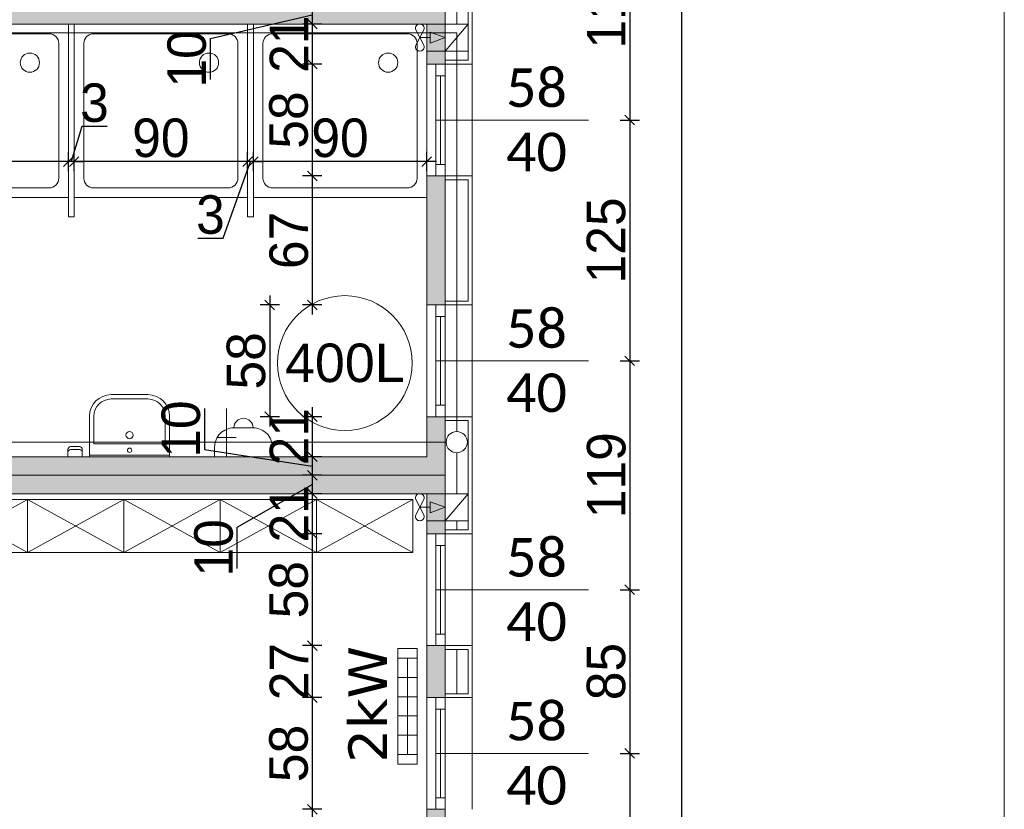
# Model space of a CAD drawing. Header units: millimetres. Extents: x 1962 to 3194, y -795 to -219.
# Tile 155 of 256: x 2525.5 to 2530.61, y -536.13 to -532.03. Entities that reach past the tile are written whole.
import ezdxf

# ---------------------------------------------------------------- set-up
doc = ezdxf.new("R2010")
doc.units = ezdxf.units.MM
doc.layers.get('0').update_dxf_attribs({"lineweight": 5})
doc.layers.get('Defpoints').update_dxf_attribs({"lineweight": 9})
for name, color, linetype, lineweight in [('A_hatch nawierzchnia', 253, 'Continuous', 9), ('A_obiekty kontenery', 152, 'Continuous', 9), ('A_obiekty kontenery elewacja', 62, 'Continuous', 9), ('A_obiekty kontenery izolacja', 213, 'BATTING', 9), ('A_obiekty kontenery opisy', 142, 'Continuous', 9), ('A_wymiary detale', 82, 'Continuous', 9), ('A_wyposażenie armatura sanitarna', 132, 'Continuous', 9), ('A_wyposażenie grzejniki elektr.', 22, 'Continuous', 9), ('A_wyposażenie kanalizacja', 32, 'Continuous', 9), ('A_wyposażenie meble', 123, 'Continuous', 9), ('A_wyposażenie przegrody wew.', 143, 'Continuous', 9), ('A_wyposażenie stolarka', 16, 'Continuous', 9), ('A_wyposażenie wentylacja i klimatyzacja', 95, 'Continuous', 9), ('A_wyposażenie zbiorniki', 77, 'Continuous', 9)]:
    doc.layers.add(name, color=color, linetype=linetype, lineweight=lineweight)
doc.styles.get("Standard").update_dxf_attribs({"font": 'arial.ttf'})
doc.styles.add('wymiary pzt', font='txt')
doc.linetypes.add('BATTING', pattern='A,0.00254,-2.54,[134,ltypeshp.shx,S=2.54,R=0,X=-2.54,Y=0],-5.08,[134,ltypeshp.shx,S=2.54,R=180,X=2.54,Y=0],-2.54', length=10.16254)
doc.dimstyles.new('wymiary detale', dxfattribs={"dimtxt": 0.2, "dimasz": 0.05, "dimexe": 0.05, "dimexo": 0, "dimgap": 0.02, "dimtad": 1, "dimdec": 0, "dimlfac": 100, "dimzin": 0, "dimtxsty": 'wymiary pzt', "dimblk": 'OBLIQUE', "dimcen": 0.1, "dimdle": 0.05, "dimadec": 1, "dimazin": 0, "dimtfac": 1, "dimtmove": 0, "dimatfit": 3, "dimfxl": 0, "dimarcsym": 0})

# ---------------------------------------------------------------- blocks, each defined once
blk = doc.blocks.new('zw$1FD4')
at = {"layer": 'A_wyposażenie stolarka'}
blk.add_line((0.024, 0.06), (0.024, 0.52), dxfattribs=at)
for points in [[(0, 0.58), (0.048, 0.58), (0.048, 0), (0, 0)], [(0, 0.58), (0.048, 0.58), (0.048, 0.52), (0, 0.52)], [(0, 0), (0.048, 0), (0.048, 0.06), (0, 0.06)]]:
    blk.add_lwpolyline(points, close=True, dxfattribs=at)
blk = doc.blocks.new('zw$281D')
at = {"layer": 'A_wyposażenie armatura sanitarna'}
for p, q in [((-0.3203, -0.0375), (-0.3203, 0)), ((-0.3203, 0), (-0.2453, 0)), ((-0.2453, -0.0375), (-0.2453, 0)), ((0.2078, 0), (-0.2078, 0)), ((-0.2078, -0.21), (-0.2078, 0)), ((0.2078, -0.21), (0.2078, 0)), ((-0.3053, -0.0375), (-0.2603, -0.0375)), ((0.2078, -0.0075), (-0.2078, -0.0075)), ((-0.3053, -0.0525), (-0.2603, -0.0525)), ((0.1853, -0.0675), (-0.1853, -0.0675)), ((-0.1853, -0.21), (-0.1853, -0.0675)), ((0.1853, -0.21), (0.1853, -0.0675)), ((0.0953, -0.3), (-0.0953, -0.3)), ((0.0953, -0.3225), (-0.0953, -0.3225))]:
    blk.add_line(p, q, dxfattribs=at)
for centre, radius in [((0, -0.0338), 0.0112), ((0, -0.1125), 0.0188)]:
    blk.add_circle(centre, radius, dxfattribs=at)
for centre, radius, start, end in [((-0.3053, -0.0225), 0.015, 180, 270), ((-0.3053, -0.0375), 0.015, 180, 270), ((-0.2603, -0.0225), 0.015, 270, 0), ((-0.2603, -0.0375), 0.015, 270, 0), ((-0.0953, -0.21), 0.1125, 180, 270), ((-0.0953, -0.21), 0.09, 180, 270), ((0.0953, -0.21), 0.1125, 270, 0), ((0.0953, -0.21), 0.09, 270, 0)]:
    blk.add_arc(centre, radius, start, end, dxfattribs=at)
blk = doc.blocks.new('zw$496D')
at = {"layer": 'A_wyposażenie armatura sanitarna'}
blk.add_lwpolyline([(0, -0.9), (0.9, -0.9), (0.9, 0), (0, 0)], close=True, dxfattribs=at)
blk.add_lwpolyline([(0.1, -0.85), (0.8, -0.85, 0.414214), (0.85, -0.8), (0.85, -0.1, 0.414214), (0.8, -0.05), (0.1, -0.05, 0.414214), (0.05, -0.1), (0.05, -0.8, 0.414214)], format="xyb", close=True, dxfattribs=at)
blk.add_circle((0.2, -0.2), 0.05, dxfattribs=at)
blk = doc.blocks.new('zw$9861')
at = {"layer": 'A_wyposażenie grzejniki elektr.'}
for p, q in [((-0.1, 0.25), (0, 0.25)), ((-0.05, 0.25), (-0.05, -0.25)), ((-0.1, 0.15), (0, 0.15)), ((-0.1, 0.05), (0, 0.05)), ((-0.1, -0.05), (0, -0.05)), ((-0.1, -0.15), (0, -0.15)), ((-0.1, -0.25), (0, -0.25))]:
    blk.add_line(p, q, dxfattribs=at)
blk.add_lwpolyline([(-0.1, -0.3), (0, -0.3), (0, 0.3), (-0.1, 0.3)], close=True, dxfattribs=at)
at = {"layer": 'A_wyposażenie grzejniki elektr.', "insert": (-0.2565, 0.01), "char_height": 0.2, "width": 0.872235, "attachment_point": 5, "rotation": 90, "style": 'wymiary pzt'}
blk.add_mtext('{\\fVerdana|b0|i0|c238|p34;2kW}', dxfattribs=at)
blk = doc.blocks.new('zw$184B')
at = {"layer": 'A_wyposażenie armatura sanitarna'}
blk.add_lwpolyline([(-0.05, -0.15), (0.05, -0.15, 0.414214), (0.15, -0.05), (0.15, 0), (-0.15, 0), (-0.15, -0.05, 0.414214)], format="xyb", close=True, dxfattribs=at)
blk.add_arc((0, -0.15), 0.05, 180, 0, dxfattribs=at)
blk = doc.blocks.new('zw$9365')
at = {"layer": 'A_wyposażenie wentylacja i klimatyzacja'}
h = blk.add_hatch(color=256, dxfattribs=at)
h.dxf.hatch_style = 1
h.paths.add_polyline_path([(0.0187, -0.0417), (0.0187, -0.07), (0.0187, -0.0983), (0.096, -0.07)])
for p, q in [((0.096, 0), (0.096, -0.14)), ((0.216, 0), (0.096, -0.14)), ((-0.036, -0.07), (-0.0566, -0.0305)), ((-0.036, -0.07), (-0.0154, -0.0305)), ((-0.036, -0.07), (-0.0566, -0.1095)), ((-0.036, -0.07), (0.0187, -0.07)), ((-0.036, -0.07), (-0.0154, -0.1095))]:
    blk.add_line(p, q, dxfattribs=at)
blk.add_lwpolyline([(0.216, 0), (0.216, -0.14), (0, -0.14), (0, 0)], close=True, dxfattribs=at)
for points in [[(0.096, -0.07), (0.0187, -0.0417), (0.0187, -0.07)], [(0.096, -0.07), (0.0187, -0.0983), (0.0187, -0.07)]]:
    blk.add_lwpolyline(points, dxfattribs=at)
for centre, radius, start, end in [((-0.036, -0.024), 0.024, 43.8139, 136.1861), ((-0.0389, -0.0212), 0.02, 136.1861, 207.5528), ((-0.0331, -0.0212), 0.02, 332.4472, 43.8139), ((-0.0389, -0.1188), 0.02, 152.4472, 223.8139), ((-0.036, -0.116), 0.024, 223.8139, 316.1861), ((-0.0331, -0.1188), 0.02, 316.1861, 27.5528)]:
    blk.add_arc(centre, radius, start, end, dxfattribs=at)
blk = doc.blocks.new('zw$D077')
at = {"layer": 'A_hatch nawierzchnia'}
blk.add_line((0, 0.275), (-0.5, 0.275), dxfattribs=at)
at = {"layer": 'A_wyposażenie meble'}
for p, q in [((-0.5, 0.275), (0, 0)), ((0, 0.275), (-0.5, 0))]:
    blk.add_line(p, q, dxfattribs=at)
blk.add_lwpolyline([(-0.5, 0), (0, 0), (0, 0.275), (-0.5, 0.275)], close=True, dxfattribs=at)
blk = doc.blocks.new('_Oblique')
at = {"color": 0, "linetype": 'ByBlock', "lineweight": -2}
blk.add_line((-0.5, -0.5), (0.5, 0.5), dxfattribs=at)
blk = doc.blocks.new('*D1332')
at = {"layer": 'A_obiekty kontenery opisy', "color": 0, "lineweight": -2}
for p, q in [((2.7624, 0.1), (2.7624, -27.198)), ((2.6624, 0), (2.8624, 0)), ((2.6624, -27.098), (2.8624, -27.098))]:
    blk.add_line(p, q, dxfattribs=at)
at = {"layer": 'Defpoints', "color": 0}
for p in [(0, 0), (0, -27.098), (2.7624, -27.098)]:
    blk.add_point(p, dxfattribs=at)
at = {"layer": 'A_obiekty kontenery opisy', "color": 0, "lineweight": -2, "xscale": 0.1, "yscale": 0.1, "zscale": 0.1}
for p, rotation in [((2.7624, 0), 90), ((2.7624, -27.098), 270)]:
    blk.add_blockref('_Oblique', p, dxfattribs=dict(at, rotation=rotation))
at = {"layer": 'A_obiekty kontenery opisy', "color": 0, "insert": (2.5183, -13.549), "char_height": 0.4, "attachment_point": 5, "rotation": 90, "style": 'wymiary pzt'}
blk.add_mtext('2710', dxfattribs=at)
blk = doc.blocks.new('*D704')
at = {"layer": 'A_wymiary detale', "color": 0, "lineweight": -2}
for p, q in [((2527.0183, -531.9106), (2527.0183, -532.1066)), ((2527.0683, -531.9606), (2526.9683, -531.9606)), ((2526.4895, -532.1306), (2527.0183, -532.0086)), ((2527.0683, -532.0566), (2526.9683, -532.0566)), ((2526.4895, -532.344), (2526.4895, -532.1306))]:
    blk.add_line(p, q, dxfattribs=at)
at = {"layer": 'Defpoints', "color": 0}
for p in [(2527.7083, -531.9606), (2527.0183, -532.0566), (2527.6123, -532.0566)]:
    blk.add_point(p, dxfattribs=at)
at = {"layer": 'A_wymiary detale', "color": 0, "lineweight": -2, "xscale": 0.05, "yscale": 0.05, "zscale": 0.05}
for p, rotation in [((2527.0183, -531.9606), 90), ((2527.0183, -532.0566), 270)]:
    blk.add_blockref('_Oblique', p, dxfattribs=dict(at, rotation=rotation))
at = {"layer": 'A_wymiary detale', "color": 0, "insert": (2526.3675, -532.2373), "char_height": 0.2, "attachment_point": 5, "rotation": 90, "style": 'wymiary pzt'}
blk.add_mtext('10', dxfattribs=at)
blk = doc.blocks.new('*D705')
at = {"layer": 'A_wymiary detale', "color": 0, "lineweight": -2}
for p, q in [((2527.0183, -532.0066), (2527.0183, -532.3146)), ((2527.0683, -532.0566), (2526.9683, -532.0566)), ((2527.0683, -532.2646), (2526.9683, -532.2646))]:
    blk.add_line(p, q, dxfattribs=at)
at = {"layer": 'Defpoints', "color": 0}
for p in [(2527.6123, -532.0566), (2527.0183, -532.2646), (2527.6123, -532.2646)]:
    blk.add_point(p, dxfattribs=at)
at = {"layer": 'A_wymiary detale', "color": 0, "lineweight": -2, "xscale": 0.05, "yscale": 0.05, "zscale": 0.05}
for p, rotation in [((2527.0183, -532.0566), 90), ((2527.0183, -532.2646), 270)]:
    blk.add_blockref('_Oblique', p, dxfattribs=dict(at, rotation=rotation))
at = {"layer": 'A_wymiary detale', "color": 0, "insert": (2526.8972, -532.1606), "char_height": 0.2, "attachment_point": 5, "rotation": 90, "style": 'wymiary pzt'}
blk.add_mtext('21', dxfattribs=at)
blk = doc.blocks.new('*D706')
at = {"layer": 'A_wymiary detale', "color": 0, "lineweight": -2}
for p, q in [((2527.0183, -532.2146), (2527.0183, -532.8946)), ((2527.0683, -532.2646), (2526.9683, -532.2646)), ((2527.0683, -532.8446), (2526.9683, -532.8446))]:
    blk.add_line(p, q, dxfattribs=at)
at = {"layer": 'Defpoints', "color": 0}
for p in [(2527.6123, -532.2646), (2527.0183, -532.8446), (2527.6123, -532.8446)]:
    blk.add_point(p, dxfattribs=at)
at = {"layer": 'A_wymiary detale', "color": 0, "lineweight": -2, "xscale": 0.05, "yscale": 0.05, "zscale": 0.05}
for p, rotation in [((2527.0183, -532.2646), 90), ((2527.0183, -532.8446), 270)]:
    blk.add_blockref('_Oblique', p, dxfattribs=dict(at, rotation=rotation))
at = {"layer": 'A_wymiary detale', "color": 0, "insert": (2526.8962, -532.5546), "char_height": 0.2, "attachment_point": 5, "rotation": 90, "style": 'wymiary pzt'}
blk.add_mtext('58', dxfattribs=at)
blk = doc.blocks.new('*D707')
at = {"layer": 'A_wymiary detale', "color": 0, "lineweight": -2}
for p, q in [((2527.0183, -532.7946), (2527.0183, -533.5646)), ((2527.0683, -532.8446), (2526.9683, -532.8446)), ((2527.0683, -533.5146), (2526.9683, -533.5146))]:
    blk.add_line(p, q, dxfattribs=at)
at = {"layer": 'Defpoints', "color": 0}
for p in [(2527.6123, -532.8446), (2527.0183, -533.5146), (2527.6123, -533.5146)]:
    blk.add_point(p, dxfattribs=at)
at = {"layer": 'A_wymiary detale', "color": 0, "lineweight": -2, "xscale": 0.05, "yscale": 0.05, "zscale": 0.05}
for p, rotation in [((2527.0183, -532.8446), 90), ((2527.0183, -533.5146), 270)]:
    blk.add_blockref('_Oblique', p, dxfattribs=dict(at, rotation=rotation))
at = {"layer": 'A_wymiary detale', "color": 0, "insert": (2526.8972, -533.1796), "char_height": 0.2, "attachment_point": 5, "rotation": 90, "style": 'wymiary pzt'}
blk.add_mtext('67', dxfattribs=at)
blk = doc.blocks.new('*D708')
at = {"layer": 'A_wymiary detale', "color": 0, "lineweight": -2}
for p, q in [((2526.7974, -533.4646), (2526.7974, -534.1446)), ((2526.8474, -533.5146), (2526.7474, -533.5146)), ((2526.8474, -534.0946), (2526.7474, -534.0946))]:
    blk.add_line(p, q, dxfattribs=at)
at = {"layer": 'Defpoints', "color": 0}
for p in [(2527.6123, -533.5146), (2526.7974, -534.0946), (2527.6123, -534.0946)]:
    blk.add_point(p, dxfattribs=at)
at = {"layer": 'A_wymiary detale', "color": 0, "lineweight": -2, "xscale": 0.05, "yscale": 0.05, "zscale": 0.05}
for p, rotation in [((2526.7974, -533.5146), 90), ((2526.7974, -534.0946), 270)]:
    blk.add_blockref('_Oblique', p, dxfattribs=dict(at, rotation=rotation))
at = {"layer": 'A_wymiary detale', "color": 0, "insert": (2526.6753, -533.8046), "char_height": 0.2, "attachment_point": 5, "rotation": 90, "style": 'wymiary pzt'}
blk.add_mtext('58', dxfattribs=at)
blk = doc.blocks.new('*D709')
at = {"layer": 'A_wymiary detale', "color": 0, "lineweight": -2}
for p, q in [((2527.0183, -534.0446), (2527.0183, -534.3526)), ((2527.0683, -534.0946), (2526.9683, -534.0946)), ((2527.0683, -534.3026), (2526.9683, -534.3026))]:
    blk.add_line(p, q, dxfattribs=at)
at = {"layer": 'Defpoints', "color": 0}
for p in [(2527.6123, -534.0946), (2527.0183, -534.3026), (2527.6123, -534.3026)]:
    blk.add_point(p, dxfattribs=at)
at = {"layer": 'A_wymiary detale', "color": 0, "lineweight": -2, "xscale": 0.05, "yscale": 0.05, "zscale": 0.05}
for p, rotation in [((2527.0183, -534.0946), 90), ((2527.0183, -534.3026), 270)]:
    blk.add_blockref('_Oblique', p, dxfattribs=dict(at, rotation=rotation))
at = {"layer": 'A_wymiary detale', "color": 0, "insert": (2526.8972, -534.1986), "char_height": 0.2, "attachment_point": 5, "rotation": 90, "style": 'wymiary pzt'}
blk.add_mtext('21', dxfattribs=at)
blk = doc.blocks.new('*D710')
at = {"layer": 'A_wymiary detale', "color": 0, "lineweight": -2}
for p, q in [((2526.4591, -534.0521), (2526.4591, -534.2656)), ((2526.4591, -534.2656), (2527.0183, -534.3506)), ((2527.0183, -534.2526), (2527.0183, -534.4486)), ((2527.0683, -534.3026), (2526.9683, -534.3026)), ((2527.0683, -534.3986), (2526.9683, -534.3986))]:
    blk.add_line(p, q, dxfattribs=at)
at = {"layer": 'Defpoints', "color": 0}
for p in [(2527.6123, -534.3026), (2527.0183, -534.3986), (2527.7083, -534.3986)]:
    blk.add_point(p, dxfattribs=at)
at = {"layer": 'A_wymiary detale', "color": 0, "lineweight": -2, "xscale": 0.05, "yscale": 0.05, "zscale": 0.05}
for p, rotation in [((2527.0183, -534.3026), 90), ((2527.0183, -534.3986), 270)]:
    blk.add_blockref('_Oblique', p, dxfattribs=dict(at, rotation=rotation))
at = {"layer": 'A_wymiary detale', "color": 0, "insert": (2526.337, -534.1589), "char_height": 0.2, "attachment_point": 5, "rotation": 90, "style": 'wymiary pzt'}
blk.add_mtext('10', dxfattribs=at)
blk = doc.blocks.new('*D711')
at = {"layer": 'A_wymiary detale', "color": 0, "lineweight": -2}
for p, q in [((2527.0183, -534.3486), (2527.0183, -534.5446)), ((2527.0683, -534.3986), (2526.9683, -534.3986)), ((2526.6289, -534.6685), (2527.0183, -534.4466)), ((2527.0683, -534.4946), (2526.9683, -534.4946)), ((2526.6289, -534.882), (2526.6289, -534.6685))]:
    blk.add_line(p, q, dxfattribs=at)
at = {"layer": 'Defpoints', "color": 0}
for p in [(2527.7083, -534.3986), (2527.0183, -534.4946), (2527.6123, -534.4946)]:
    blk.add_point(p, dxfattribs=at)
at = {"layer": 'A_wymiary detale', "color": 0, "lineweight": -2, "xscale": 0.05, "yscale": 0.05, "zscale": 0.05}
for p, rotation in [((2527.0183, -534.3986), 90), ((2527.0183, -534.4946), 270)]:
    blk.add_blockref('_Oblique', p, dxfattribs=dict(at, rotation=rotation))
at = {"layer": 'A_wymiary detale', "color": 0, "insert": (2526.5069, -534.7753), "char_height": 0.2, "attachment_point": 5, "rotation": 90, "style": 'wymiary pzt'}
blk.add_mtext('10', dxfattribs=at)
blk = doc.blocks.new('*D712')
at = {"layer": 'A_wymiary detale', "color": 0, "lineweight": -2}
for p, q in [((2527.0183, -534.4446), (2527.0183, -534.7526)), ((2527.0683, -534.4946), (2526.9683, -534.4946)), ((2527.0683, -534.7026), (2526.9683, -534.7026))]:
    blk.add_line(p, q, dxfattribs=at)
at = {"layer": 'Defpoints', "color": 0}
for p in [(2527.6123, -534.4946), (2527.0183, -534.7026), (2527.6123, -534.7026)]:
    blk.add_point(p, dxfattribs=at)
at = {"layer": 'A_wymiary detale', "color": 0, "lineweight": -2, "xscale": 0.05, "yscale": 0.05, "zscale": 0.05}
for p, rotation in [((2527.0183, -534.4946), 90), ((2527.0183, -534.7026), 270)]:
    blk.add_blockref('_Oblique', p, dxfattribs=dict(at, rotation=rotation))
at = {"layer": 'A_wymiary detale', "color": 0, "insert": (2526.8972, -534.5986), "char_height": 0.2, "attachment_point": 5, "rotation": 90, "style": 'wymiary pzt'}
blk.add_mtext('21', dxfattribs=at)
blk = doc.blocks.new('*D713')
at = {"layer": 'A_wymiary detale', "color": 0, "lineweight": -2}
for p, q in [((2527.0183, -534.6526), (2527.0183, -535.3326)), ((2527.0683, -534.7026), (2526.9683, -534.7026)), ((2527.0683, -535.2826), (2526.9683, -535.2826))]:
    blk.add_line(p, q, dxfattribs=at)
at = {"layer": 'Defpoints', "color": 0}
for p in [(2527.6123, -534.7026), (2527.0183, -535.2826), (2527.6123, -535.2826)]:
    blk.add_point(p, dxfattribs=at)
at = {"layer": 'A_wymiary detale', "color": 0, "lineweight": -2, "xscale": 0.05, "yscale": 0.05, "zscale": 0.05}
for p, rotation in [((2527.0183, -534.7026), 90), ((2527.0183, -535.2826), 270)]:
    blk.add_blockref('_Oblique', p, dxfattribs=dict(at, rotation=rotation))
at = {"layer": 'A_wymiary detale', "color": 0, "insert": (2526.8962, -534.9926), "char_height": 0.2, "attachment_point": 5, "rotation": 90, "style": 'wymiary pzt'}
blk.add_mtext('58', dxfattribs=at)
blk = doc.blocks.new('*D714')
at = {"layer": 'A_wymiary detale', "color": 0, "lineweight": -2}
for p, q in [((2527.0183, -535.2326), (2527.0183, -535.6026)), ((2527.0683, -535.2826), (2526.9683, -535.2826)), ((2527.0683, -535.5526), (2526.9683, -535.5526))]:
    blk.add_line(p, q, dxfattribs=at)
at = {"layer": 'Defpoints', "color": 0}
for p in [(2527.6123, -535.2826), (2527.0183, -535.5526), (2527.6123, -535.5526)]:
    blk.add_point(p, dxfattribs=at)
at = {"layer": 'A_wymiary detale', "color": 0, "lineweight": -2, "xscale": 0.05, "yscale": 0.05, "zscale": 0.05}
for p, rotation in [((2527.0183, -535.2826), 90), ((2527.0183, -535.5526), 270)]:
    blk.add_blockref('_Oblique', p, dxfattribs=dict(at, rotation=rotation))
at = {"layer": 'A_wymiary detale', "color": 0, "insert": (2526.8972, -535.4176), "char_height": 0.2, "attachment_point": 5, "rotation": 90, "style": 'wymiary pzt'}
blk.add_mtext('27', dxfattribs=at)
blk = doc.blocks.new('*D715')
at = {"layer": 'A_wymiary detale', "color": 0, "lineweight": -2}
for p, q in [((2527.0183, -535.5026), (2527.0183, -536.1826)), ((2527.0683, -535.5526), (2526.9683, -535.5526)), ((2527.0683, -536.1326), (2526.9683, -536.1326))]:
    blk.add_line(p, q, dxfattribs=at)
at = {"layer": 'Defpoints', "color": 0}
for p in [(2527.6123, -535.5526), (2527.0183, -536.1326), (2527.6123, -536.1326)]:
    blk.add_point(p, dxfattribs=at)
at = {"layer": 'A_wymiary detale', "color": 0, "lineweight": -2, "xscale": 0.05, "yscale": 0.05, "zscale": 0.05}
for p, rotation in [((2527.0183, -535.5526), 90), ((2527.0183, -536.1326), 270)]:
    blk.add_blockref('_Oblique', p, dxfattribs=dict(at, rotation=rotation))
at = {"layer": 'A_wymiary detale', "color": 0, "insert": (2526.8962, -535.8426), "char_height": 0.2, "attachment_point": 5, "rotation": 90, "style": 'wymiary pzt'}
blk.add_mtext('58', dxfattribs=at)
blk = doc.blocks.new('*D716')
at = {"layer": 'A_wymiary detale', "color": 0, "lineweight": -2}
for p, q in [((2527.0183, -536.0826), (2527.0183, -536.7906)), ((2527.0683, -536.1326), (2526.9683, -536.1326)), ((2527.0683, -536.7406), (2526.9683, -536.7406))]:
    blk.add_line(p, q, dxfattribs=at)
at = {"layer": 'Defpoints', "color": 0}
for p in [(2527.6123, -536.1326), (2527.0183, -536.7406), (2527.6123, -536.7406)]:
    blk.add_point(p, dxfattribs=at)
at = {"layer": 'A_wymiary detale', "color": 0, "lineweight": -2, "xscale": 0.05, "yscale": 0.05, "zscale": 0.05}
for p, rotation in [((2527.0183, -536.1326), 90), ((2527.0183, -536.7406), 270)]:
    blk.add_blockref('_Oblique', p, dxfattribs=dict(at, rotation=rotation))
at = {"layer": 'A_wymiary detale', "color": 0, "insert": (2526.8972, -536.4366), "char_height": 0.2, "attachment_point": 5, "rotation": 90, "style": 'wymiary pzt'}
blk.add_mtext('61', dxfattribs=at)
blk = doc.blocks.new('*D894')
at = {"layer": 'A_wymiary detale', "color": 0, "lineweight": -2}
for p, q in [((2528.6163, -531.3666), (2528.7163, -531.3666)), ((2528.6663, -531.3166), (2528.6663, -532.6046)), ((2528.6163, -532.5546), (2528.7163, -532.5546))]:
    blk.add_line(p, q, dxfattribs=at)
at = {"layer": 'Defpoints', "color": 0}
for p in [(2527.8483, -531.3666), (2528.4525, -532.5546), (2528.6663, -532.5546)]:
    blk.add_point(p, dxfattribs=at)
at = {"layer": 'A_wymiary detale', "color": 0, "lineweight": -2, "xscale": 0.05, "yscale": 0.05, "zscale": 0.05}
for p, rotation in [((2528.6663, -531.3666), 90), ((2528.6663, -532.5546), 270)]:
    blk.add_blockref('_Oblique', p, dxfattribs=dict(at, rotation=rotation))
at = {"layer": 'A_wymiary detale', "color": 0, "insert": (2528.5453, -531.9606), "char_height": 0.2, "attachment_point": 5, "rotation": 90, "style": 'wymiary pzt'}
blk.add_mtext('119', dxfattribs=at)
blk = doc.blocks.new('*D895')
at = {"layer": 'A_wymiary detale', "color": 0, "lineweight": -2}
for p, q in [((2528.6663, -532.5046), (2528.6663, -533.8546)), ((2528.6163, -532.5546), (2528.7163, -532.5546)), ((2528.6163, -533.8046), (2528.7163, -533.8046))]:
    blk.add_line(p, q, dxfattribs=at)
at = {"layer": 'Defpoints', "color": 0}
for p in [(2528.4525, -532.5546), (2528.4525, -533.8046), (2528.6663, -533.8046)]:
    blk.add_point(p, dxfattribs=at)
at = {"layer": 'A_wymiary detale', "color": 0, "lineweight": -2, "xscale": 0.05, "yscale": 0.05, "zscale": 0.05}
for p, rotation in [((2528.6663, -532.5546), 90), ((2528.6663, -533.8046), 270)]:
    blk.add_blockref('_Oblique', p, dxfattribs=dict(at, rotation=rotation))
at = {"layer": 'A_wymiary detale', "color": 0, "insert": (2528.5443, -533.1796), "char_height": 0.2, "attachment_point": 5, "rotation": 90, "style": 'wymiary pzt'}
blk.add_mtext('125', dxfattribs=at)
blk = doc.blocks.new('*D896')
at = {"layer": 'A_wymiary detale', "color": 0, "lineweight": -2}
for p, q in [((2528.6663, -533.7546), (2528.6663, -535.0426)), ((2528.6163, -533.8046), (2528.7163, -533.8046)), ((2528.6163, -534.9926), (2528.7163, -534.9926))]:
    blk.add_line(p, q, dxfattribs=at)
at = {"layer": 'Defpoints', "color": 0}
for p in [(2528.4525, -533.8046), (2528.4525, -534.9926), (2528.6663, -534.9926)]:
    blk.add_point(p, dxfattribs=at)
at = {"layer": 'A_wymiary detale', "color": 0, "lineweight": -2, "xscale": 0.05, "yscale": 0.05, "zscale": 0.05}
for p, rotation in [((2528.6663, -533.8046), 90), ((2528.6663, -534.9926), 270)]:
    blk.add_blockref('_Oblique', p, dxfattribs=dict(at, rotation=rotation))
at = {"layer": 'A_wymiary detale', "color": 0, "insert": (2528.5453, -534.3986), "char_height": 0.2, "attachment_point": 5, "rotation": 90, "style": 'wymiary pzt'}
blk.add_mtext('119', dxfattribs=at)
blk = doc.blocks.new('*D897')
at = {"layer": 'A_wymiary detale', "color": 0, "lineweight": -2}
for p, q in [((2528.6663, -534.9426), (2528.6663, -535.8926)), ((2528.6163, -534.9926), (2528.7163, -534.9926)), ((2528.6163, -535.8426), (2528.7163, -535.8426))]:
    blk.add_line(p, q, dxfattribs=at)
at = {"layer": 'Defpoints', "color": 0}
for p in [(2528.4525, -534.9926), (2528.4525, -535.8426), (2528.6663, -535.8426)]:
    blk.add_point(p, dxfattribs=at)
at = {"layer": 'A_wymiary detale', "color": 0, "lineweight": -2, "xscale": 0.05, "yscale": 0.05, "zscale": 0.05}
for p, rotation in [((2528.6663, -534.9926), 90), ((2528.6663, -535.8426), 270)]:
    blk.add_blockref('_Oblique', p, dxfattribs=dict(at, rotation=rotation))
at = {"layer": 'A_wymiary detale', "color": 0, "insert": (2528.5443, -535.4176), "char_height": 0.2, "attachment_point": 5, "rotation": 90, "style": 'wymiary pzt'}
blk.add_mtext('85', dxfattribs=at)
blk = doc.blocks.new('*D898')
at = {"layer": 'A_wymiary detale', "color": 0, "lineweight": -2}
for p, q in [((2528.6663, -535.7926), (2528.6663, -540.3186)), ((2528.6163, -535.8426), (2528.7163, -535.8426)), ((2528.6163, -540.2686), (2528.7163, -540.2686))]:
    blk.add_line(p, q, dxfattribs=at)
at = {"layer": 'Defpoints', "color": 0}
for p in [(2528.4525, -535.8426), (2528.4525, -540.2686), (2528.6663, -540.2686)]:
    blk.add_point(p, dxfattribs=at)
at = {"layer": 'A_wymiary detale', "color": 0, "lineweight": -2, "xscale": 0.05, "yscale": 0.05, "zscale": 0.05}
for p, rotation in [((2528.6663, -535.8426), 90), ((2528.6663, -540.2686), 270)]:
    blk.add_blockref('_Oblique', p, dxfattribs=dict(at, rotation=rotation))
at = {"layer": 'A_wymiary detale', "color": 0, "insert": (2528.5443, -538.0556), "char_height": 0.2, "attachment_point": 5, "rotation": 90, "style": 'wymiary pzt'}
blk.add_mtext('443', dxfattribs=at)
blk = doc.blocks.new('*D904')
at = {"layer": 'A_wymiary detale', "color": 0, "lineweight": -2}
for p, q in [((2528.9369, -554.0926), (2528.9369, -526.8946)), ((2528.8869, -526.9446), (2528.9869, -526.9446)), ((2528.8869, -554.0426), (2528.9869, -554.0426))]:
    blk.add_line(p, q, dxfattribs=at)
at = {"layer": 'Defpoints', "color": 0}
for p in [(2527.8483, -526.9446), (2528.9369, -526.9446), (2527.8483, -554.0426)]:
    blk.add_point(p, dxfattribs=at)
at = {"layer": 'A_wymiary detale', "color": 0, "lineweight": -2, "xscale": 0.05, "yscale": 0.05, "zscale": 0.05}
for p, rotation in [((2528.9369, -526.9446), 89.99999999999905), ((2528.9369, -554.0426), 269.999999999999)]:
    blk.add_blockref('_Oblique', p, dxfattribs=dict(at, rotation=rotation))
at = {"layer": 'A_wymiary detale', "color": 0, "insert": (2528.8148, -540.4936), "char_height": 0.2, "attachment_point": 5, "rotation": 90, "style": 'wymiary pzt'}
blk.add_mtext('2710', dxfattribs=at)
blk = doc.blocks.new('*D949')
at = {"layer": 'A_wymiary detale', "color": 0, "lineweight": -2}
for p, q in [((2526.7123, -532.8199), (2526.7123, -532.7199)), ((2527.6123, -532.8199), (2527.6123, -532.7199)), ((2527.6623, -532.7699), (2526.6623, -532.7699))]:
    blk.add_line(p, q, dxfattribs=at)
at = {"layer": 'Defpoints', "color": 0}
for p in [(2526.7123, -532.7699), (2526.7123, -532.9566), (2527.6123, -532.9566)]:
    blk.add_point(p, dxfattribs=at)
at = {"layer": 'A_wymiary detale', "color": 0, "lineweight": -2, "xscale": 0.05, "yscale": 0.05, "zscale": 0.05, "rotation": 180}
blk.add_blockref('_Oblique', (2526.7123, -532.7699), dxfattribs=at)
at = {"layer": 'A_wymiary detale', "color": 0, "lineweight": -2, "xscale": 0.05, "yscale": 0.05, "zscale": 0.05}
blk.add_blockref('_Oblique', (2527.6123, -532.7699), dxfattribs=at)
at = {"layer": 'A_wymiary detale', "color": 0, "insert": (2527.1623, -532.6479), "char_height": 0.2, "attachment_point": 5, "style": 'wymiary pzt'}
blk.add_mtext('90', dxfattribs=at)
blk = doc.blocks.new('*D950')
at = {"layer": 'A_wymiary detale', "color": 0, "lineweight": -2}
for p, q in [((2526.6823, -532.8199), (2526.6823, -532.7199)), ((2526.7123, -532.8199), (2526.7123, -532.7199)), ((2526.5553, -533.1685), (2526.6973, -532.7699)), ((2526.6823, -532.7699), (2526.6323, -532.7699)), ((2526.7123, -532.7699), (2526.6823, -532.7699)), ((2526.7123, -532.7699), (2526.7623, -532.7699)), ((2526.4241, -533.1685), (2526.5553, -533.1685))]:
    blk.add_line(p, q, dxfattribs=at)
at = {"layer": 'Defpoints', "color": 0}
for p in [(2526.6823, -532.7699), (2526.7123, -532.9566), (2526.6823, -533.0566)]:
    blk.add_point(p, dxfattribs=at)
at = {"layer": 'A_wymiary detale', "color": 0, "lineweight": -2, "xscale": 0.05, "yscale": 0.05, "zscale": 0.05}
blk.add_blockref('_Oblique', (2526.6823, -532.7699), dxfattribs=at)
at = {"layer": 'A_wymiary detale', "color": 0, "lineweight": -2, "xscale": 0.05, "yscale": 0.05, "zscale": 0.05, "rotation": 180}
blk.add_blockref('_Oblique', (2526.7123, -532.7699), dxfattribs=at)
at = {"layer": 'A_wymiary detale', "color": 0, "insert": (2526.4897, -533.0465), "char_height": 0.2, "attachment_point": 5, "style": 'wymiary pzt'}
blk.add_mtext('3', dxfattribs=at)
blk = doc.blocks.new('*D951')
at = {"layer": 'A_wymiary detale', "color": 0, "lineweight": -2}
for p, q in [((2525.7823, -532.8199), (2525.7823, -532.7199)), ((2526.6823, -532.8199), (2526.6823, -532.7199)), ((2526.7323, -532.7699), (2525.7323, -532.7699))]:
    blk.add_line(p, q, dxfattribs=at)
at = {"layer": 'Defpoints', "color": 0}
for p in [(2525.7823, -532.7699), (2525.7823, -532.9566), (2526.6823, -533.0566)]:
    blk.add_point(p, dxfattribs=at)
at = {"layer": 'A_wymiary detale', "color": 0, "lineweight": -2, "xscale": 0.05, "yscale": 0.05, "zscale": 0.05, "rotation": 180}
blk.add_blockref('_Oblique', (2525.7823, -532.7699), dxfattribs=at)
at = {"layer": 'A_wymiary detale', "color": 0, "lineweight": -2, "xscale": 0.05, "yscale": 0.05, "zscale": 0.05}
blk.add_blockref('_Oblique', (2526.6823, -532.7699), dxfattribs=at)
at = {"layer": 'A_wymiary detale', "color": 0, "insert": (2526.2323, -532.6479), "char_height": 0.2, "attachment_point": 5, "style": 'wymiary pzt'}
blk.add_mtext('90', dxfattribs=at)
blk = doc.blocks.new('*D952')
at = {"layer": 'A_wymiary detale', "color": 0, "lineweight": -2}
for p, q in [((2525.8219, -532.5879), (2525.7673, -532.7699)), ((2525.9531, -532.5879), (2525.8219, -532.5879)), ((2525.7523, -532.8199), (2525.7523, -532.7199)), ((2525.7823, -532.8199), (2525.7823, -532.7199)), ((2525.7523, -532.7699), (2525.7023, -532.7699)), ((2525.7823, -532.7699), (2525.7523, -532.7699)), ((2525.7823, -532.7699), (2525.8323, -532.7699))]:
    blk.add_line(p, q, dxfattribs=at)
at = {"layer": 'Defpoints', "color": 0}
for p in [(2525.7523, -532.7699), (2525.7523, -532.9566), (2525.7823, -532.9566)]:
    blk.add_point(p, dxfattribs=at)
at = {"layer": 'A_wymiary detale', "color": 0, "lineweight": -2, "xscale": 0.05, "yscale": 0.05, "zscale": 0.05}
blk.add_blockref('_Oblique', (2525.7523, -532.7699), dxfattribs=at)
at = {"layer": 'A_wymiary detale', "color": 0, "lineweight": -2, "xscale": 0.05, "yscale": 0.05, "zscale": 0.05, "rotation": 180}
blk.add_blockref('_Oblique', (2525.7823, -532.7699), dxfattribs=at)
at = {"layer": 'A_wymiary detale', "color": 0, "insert": (2525.8875, -532.4658), "char_height": 0.2, "attachment_point": 5, "style": 'wymiary pzt'}
blk.add_mtext('3', dxfattribs=at)
blk = doc.blocks.new('*D953')
at = {"layer": 'A_wymiary detale', "color": 0, "lineweight": -2}
for p, q in [((2524.8523, -532.8199), (2524.8523, -532.7199)), ((2525.7523, -532.8199), (2525.7523, -532.7199)), ((2525.8023, -532.7699), (2524.8023, -532.7699))]:
    blk.add_line(p, q, dxfattribs=at)
at = {"layer": 'Defpoints', "color": 0}
for p in [(2524.8523, -532.7699), (2524.8523, -532.9566), (2525.7523, -532.9566)]:
    blk.add_point(p, dxfattribs=at)
at = {"layer": 'A_wymiary detale', "color": 0, "lineweight": -2, "xscale": 0.05, "yscale": 0.05, "zscale": 0.05, "rotation": 180}
blk.add_blockref('_Oblique', (2524.8523, -532.7699), dxfattribs=at)
at = {"layer": 'A_wymiary detale', "color": 0, "lineweight": -2, "xscale": 0.05, "yscale": 0.05, "zscale": 0.05}
blk.add_blockref('_Oblique', (2525.7523, -532.7699), dxfattribs=at)
at = {"layer": 'A_wymiary detale', "color": 0, "insert": (2525.3023, -532.6479), "char_height": 0.2, "attachment_point": 5, "style": 'wymiary pzt'}
blk.add_mtext('90', dxfattribs=at)
blk = doc.blocks.new('zw$EC30')
at = {"layer": 'A_hatch nawierzchnia'}
h = blk.add_hatch(color=256, dxfattribs=at)
h.dxf.hatch_style = 1
h.paths.add_polyline_path([(-4.932, -5.112), (-0.236, -5.112), (-0.236, -5.32), (-0.14, -5.32), (-0.14, -5.016), (-4.932, -5.016)])
h = blk.add_hatch(color=256, dxfattribs=at)
h.dxf.hatch_style = 1
h.paths.add_polyline_path([(-0.14, -6.57), (-0.14, -5.9), (-0.236, -5.9), (-0.236, -6.57)])
h = blk.add_hatch(color=256, dxfattribs=at)
h.dxf.hatch_style = 1
h.paths.add_polyline_path([(-4.932, -7.358), (-4.932, -7.454), (-0.14, -7.454), (-0.14, -7.15), (-0.236, -7.15), (-0.236, -7.358)])
h = blk.add_hatch(color=256, dxfattribs=at)
h.dxf.hatch_style = 1
h.paths.add_polyline_path([(-4.932, -7.55), (-0.236, -7.55), (-0.236, -7.758), (-0.14, -7.758), (-0.14, -7.454), (-4.932, -7.454)])
h = blk.add_hatch(color=256, dxfattribs=at)
h.dxf.hatch_style = 1
h.paths.add_polyline_path([(-0.14, -8.608), (-0.14, -8.338), (-0.236, -8.338), (-0.236, -8.608)])
h = blk.add_hatch(color=256, dxfattribs=at)
h.dxf.hatch_style = 1
h.paths.add_polyline_path([(-4.832, -9.796), (-4.832, -9.892), (-3.169, -9.892), (-0.14, -9.892), (-0.14, -9.188), (-0.236, -9.188), (-0.236, -9.796)])
at = {"layer": 'A_obiekty kontenery'}
for p, q in [((-0.236, -5.32), (-0.14, -5.32)), ((0, -5.32), (0, -5.9)), ((-0.236, -5.9), (-0.14, -5.9)), ((-0.236, -6.57), (-0.14, -6.57)), ((0, -7.15), (0, -6.57)), ((-0.236, -7.15), (-0.14, -7.15)), ((-0.236, -7.758), (-0.14, -7.758)), ((0, -7.758), (0, -8.338)), ((-0.236, -8.338), (-0.14, -8.338)), ((-0.236, -8.608), (-0.14, -8.608)), ((0, -9.188), (0, -8.608)), ((-0.236, -9.188), (-0.14, -9.188))]:
    blk.add_line(p, q, dxfattribs=at)
for points in [[(-4.932, -7.454), (-0.14, -7.454), (-0.14, -5.016), (-4.932, -5.016)], [(-4.932, -7.358), (-0.236, -7.358), (-0.236, -5.112), (-4.932, -5.112)], [(-4.832, -9.892), (-0.14, -9.892), (-0.14, -7.454), (-4.932, -7.454)], [(-4.832, -9.796), (-0.236, -9.796), (-0.236, -7.55), (-4.932, -7.55)]]:
    blk.add_lwpolyline(points, dxfattribs=at)
at = {"layer": 'A_obiekty kontenery elewacja'}
for points in [[(-0.14, -5.32), (0, -5.32), (0, -4.712), (-0.14, -4.712)], [(-0.14, -5.3), (-0.02, -5.3), (-0.02, -4.732), (-0.14, -4.732)], [(-0.14, -6.57), (0, -6.57), (0, -5.9), (-0.14, -5.9)], [(-0.14, -6.55), (-0.02, -6.55), (-0.02, -5.92), (-0.14, -5.92)], [(-0.14, -7.758), (0, -7.758), (0, -7.15), (-0.14, -7.15)], [(-0.14, -7.738), (-0.02, -7.738), (-0.02, -7.17), (-0.14, -7.17)], [(-0.14, -8.608), (0, -8.608), (0, -8.338), (-0.14, -8.338)], [(-0.14, -8.588), (-0.02, -8.588), (-0.02, -8.358), (-0.14, -8.358)]]:
    blk.add_lwpolyline(points, dxfattribs=at)
at = {"layer": 'A_obiekty kontenery izolacja', "ltscale": 0.01}
for points in [[(-0.08, -5.112), (-0.08, -4.732)], [(-0.08, -5.3), (-0.08, -5.252)], [(-0.08, -6.55), (-0.08, -5.92)], [(-0.08, -7.227), (-0.08, -7.17)], [(-0.08, -7.55), (-0.08, -7.337)], [(-0.08, -7.738), (-0.08, -7.69)], [(-0.08, -8.588), (-0.08, -8.358)]]:
    blk.add_lwpolyline(points, dxfattribs=at)
at = {"layer": 'A_wyposażenie armatura sanitarna'}
for p, q in [((-1.2746, -7.358), (-1.2746, -7.108)), ((-1.3246, -7.258), (-1.2246, -7.258))]:
    blk.add_line(p, q, dxfattribs=at)
at = {"layer": 'A_wyposażenie kanalizacja'}
blk.add_line((-4.1785, -5.157), (-0.08, -5.157), dxfattribs=at)
for points in [[(-0.08, -7.227), (-0.08, -5.157)], [(-4.1785, -7.282), (-0.135, -7.282)]]:
    blk.add_lwpolyline(points, dxfattribs=at)
blk.add_circle((-0.08, -7.282), 0.055, dxfattribs=at)
at = {"layer": 'A_wyposażenie przegrody wew.'}
for points in [[(-2.066, -6.112), (-2.096, -6.112), (-2.096, -5.112), (-2.066, -5.112)], [(-1.136, -6.112), (-1.166, -6.112), (-1.166, -5.112), (-1.136, -5.112)]]:
    blk.add_lwpolyline(points, close=True, dxfattribs=at)
at = {"layer": 'A_wyposażenie stolarka'}
for p, q in [((-0.188, -5.61), (0.6042, -5.61)), ((-0.188, -6.86), (0.6042, -6.86)), ((-0.188, -8.048), (0.6042, -8.048)), ((-0.188, -8.898), (0.6042, -8.898))]:
    blk.add_line(p, q, dxfattribs=at)
at = {"layer": 'A_wyposażenie zbiorniki'}
blk.add_circle((-0.6611, -6.8716), 0.35, dxfattribs=at)
at = {"layer": 'A_wyposażenie armatura sanitarna', "xscale": -1}
for p in [(-2.096, -5.112), (-1.166, -5.112), (-0.236, -5.112)]:
    blk.add_blockref('zw$496D', p, dxfattribs=at)
at = {"layer": 'A_wyposażenie armatura sanitarna', "xscale": -1, "rotation": 180}
for name, p in [('zw$281D', (-1.7785, -7.358)), ('zw$184B', (-1.1871, -7.358))]:
    blk.add_blockref(name, p, dxfattribs=at)
at = {"layer": 'A_wyposażenie grzejniki elektr.'}
blk.add_blockref('zw$9861', (-0.286, -8.6534), dxfattribs=at)
at = {"layer": 'A_wyposażenie meble', "rotation": 180}
for p in [(-2.8077, -7.5796), (-2.3077, -7.5796), (-1.8077, -7.5796), (-1.3077, -7.5796), (-0.8077, -7.5796)]:
    blk.add_blockref('zw$D077', p, dxfattribs=at)
at = {"layer": 'A_wyposażenie stolarka', "xscale": -1}
for p in [(-0.14, -5.9), (-0.14, -8.338)]:
    blk.add_blockref('zw$1FD4', p, dxfattribs=at)
at = {"layer": 'A_wyposażenie stolarka', "rotation": 180}
for p in [(-0.14, -6.57), (-0.14, -8.608)]:
    blk.add_blockref('zw$1FD4', p, dxfattribs=at)
at = {"layer": 'A_wyposażenie wentylacja i klimatyzacja'}
for p in [(-0.236, -5.112), (-0.236, -7.55)]:
    blk.add_blockref('zw$9365', p, dxfattribs=at)
at = {"layer": 'A_wyposażenie stolarka', "char_height": 0.2, "width": 0.488349, "attachment_point": 5, "style": 'wymiary pzt'}
for insert in [(0.3339, -5.61), (0.3339, -6.86), (0.3339, -8.048), (0.3339, -8.898)]:
    blk.add_mtext('{\\fCalibri|b0|i0|c238|p34;58}\\P{\\fCalibri|b0|i0|c238|p34;40}', dxfattribs=dict(at, insert=insert))
at = {"layer": 'A_wyposażenie zbiorniki', "insert": (-0.6611, -6.8716), "char_height": 0.2, "width": 0.490393, "attachment_point": 5}
blk.add_mtext('400L', dxfattribs=at)
at = {"layer": 'A_obiekty kontenery opisy'}
dim = blk.add_aligned_dim(p1=(0, 0), p2=(0, -27.098), distance=2.7624, dimstyle='wymiary detale', override={"dimscale": 2, "dimblk": 'Oblique'}, dxfattribs=at)
dim.commit()
dim.dimension.update_dxf_attribs({"geometry": '*D1332', "text_midpoint": (2.5183, -13.549)})

msp = doc.modelspace()

# ---------------------------------------------------------------- block references
msp.add_blockref('zw$EC30', (2527.8483, -526.9446))

# ---------------------------------------------------------------- dimensions: what is measured, and where the dimension line sits
at = {"layer": 'A_wymiary detale'}
for p1, p2, distance, picture, middle in [((2527.8483, -554.0426), (2527.8483, -526.9446), -1.0886, '*D904', (2528.8148, -540.4936)), ((2527.6123, -532.9566), (2526.7123, -532.9566), -0.1867, '*D949', (2527.1623, -532.6479))]:
    dim = msp.add_aligned_dim(p1=p1, p2=p2, distance=distance, dimstyle='wymiary detale', dxfattribs=at)
    dim.commit()
    dim.dimension.update_dxf_attribs({"geometry": picture, "text_midpoint": middle})
for base, p1, p2, angle, picture, middle in [((2528.6663, -532.5546), (2527.8483, -531.3666), (2528.4525, -532.5546), 90, '*D894', (2528.5453, -531.9606)), ((2527.0183, -532.2646), (2527.6123, -532.0566), (2527.6123, -532.2646), 270, '*D705', (2526.8972, -532.1606)), ((2527.0183, -532.8446), (2527.6123, -532.2646), (2527.6123, -532.8446), 270, '*D706', (2526.8962, -532.5546)), ((2525.7523, -532.7699), (2525.7823, -532.9566), (2525.7523, -532.9566), 180, '*D952', (2525.8419, -532.4658)), ((2524.8523, -532.7699), (2525.7523, -532.9566), (2524.8523, -532.9566), 180, '*D953', (2525.3023, -532.6479)), ((2525.7823, -532.7699), (2526.6823, -533.0566), (2525.7823, -532.9566), 180, '*D951', (2526.2323, -532.6479)), ((2528.6663, -533.8046), (2528.4525, -532.5546), (2528.4525, -533.8046), 90, '*D895', (2528.5443, -533.1796)), ((2527.0183, -533.5146), (2527.6123, -532.8446), (2527.6123, -533.5146), 270, '*D707', (2526.8972, -533.1796)), ((2526.7974, -534.0946), (2527.6123, -533.5146), (2527.6123, -534.0946), 270, '*D708', (2526.6753, -533.8046)), ((2528.6663, -534.9926), (2528.4525, -533.8046), (2528.4525, -534.9926), 90, '*D896', (2528.5453, -534.3986)), ((2527.0183, -534.3026), (2527.6123, -534.0946), (2527.6123, -534.3026), 270, '*D709', (2526.8972, -534.1986)), ((2527.0183, -534.7026), (2527.6123, -534.4946), (2527.6123, -534.7026), 270, '*D712', (2526.8972, -534.5986)), ((2527.0183, -535.2826), (2527.6123, -534.7026), (2527.6123, -535.2826), 270, '*D713', (2526.8962, -534.9926)), ((2528.6663, -535.8426), (2528.4525, -534.9926), (2528.4525, -535.8426), 90, '*D897', (2528.5443, -535.4176)), ((2527.0183, -535.5526), (2527.6123, -535.2826), (2527.6123, -535.5526), 270, '*D714', (2526.8972, -535.4176)), ((2527.0183, -536.1326), (2527.6123, -535.5526), (2527.6123, -536.1326), 270, '*D715', (2526.8962, -535.8426)), ((2528.6663, -540.2686), (2528.4525, -535.8426), (2528.4525, -540.2686), 90, '*D898', (2528.5443, -538.0556)), ((2527.0183, -536.7406), (2527.6123, -536.1326), (2527.6123, -536.7406), 270, '*D716', (2526.8972, -536.4366))]:
    dim = msp.add_linear_dim(base=base, p1=p1, p2=p2, angle=angle, dimstyle='wymiary detale', override={"dimtmove": 1}, dxfattribs=at)
    dim.commit()
    dim.dimension.update_dxf_attribs({"geometry": picture, "text_midpoint": middle})
for base, p1, p2, angle, picture, middle in [((2527.0183, -532.0566), (2527.7083, -531.9606), (2527.6123, -532.0566), 270, '*D704', (2526.4895, -532.1506)), ((2526.6823, -532.7699), (2526.7123, -532.9566), (2526.6823, -533.0566), 180, '*D950', (2526.5353, -533.1685)), ((2527.0183, -534.3986), (2527.6123, -534.3026), (2527.7083, -534.3986), 270, '*D710', (2526.4591, -534.2456)), ((2527.0183, -534.4946), (2527.7083, -534.3986), (2527.6123, -534.4946), 270, '*D711', (2526.6289, -534.6885))]:
    dim = msp.add_linear_dim(base=base, p1=p1, p2=p2, angle=angle, dimstyle='wymiary detale', override={"dimtmove": 1}, dxfattribs=at)
    dim.commit()
    dim.dimension.update_dxf_attribs({"geometry": picture, "text_midpoint": middle, "dimtype": 160})

doc.saveas('drawing.dxf')
